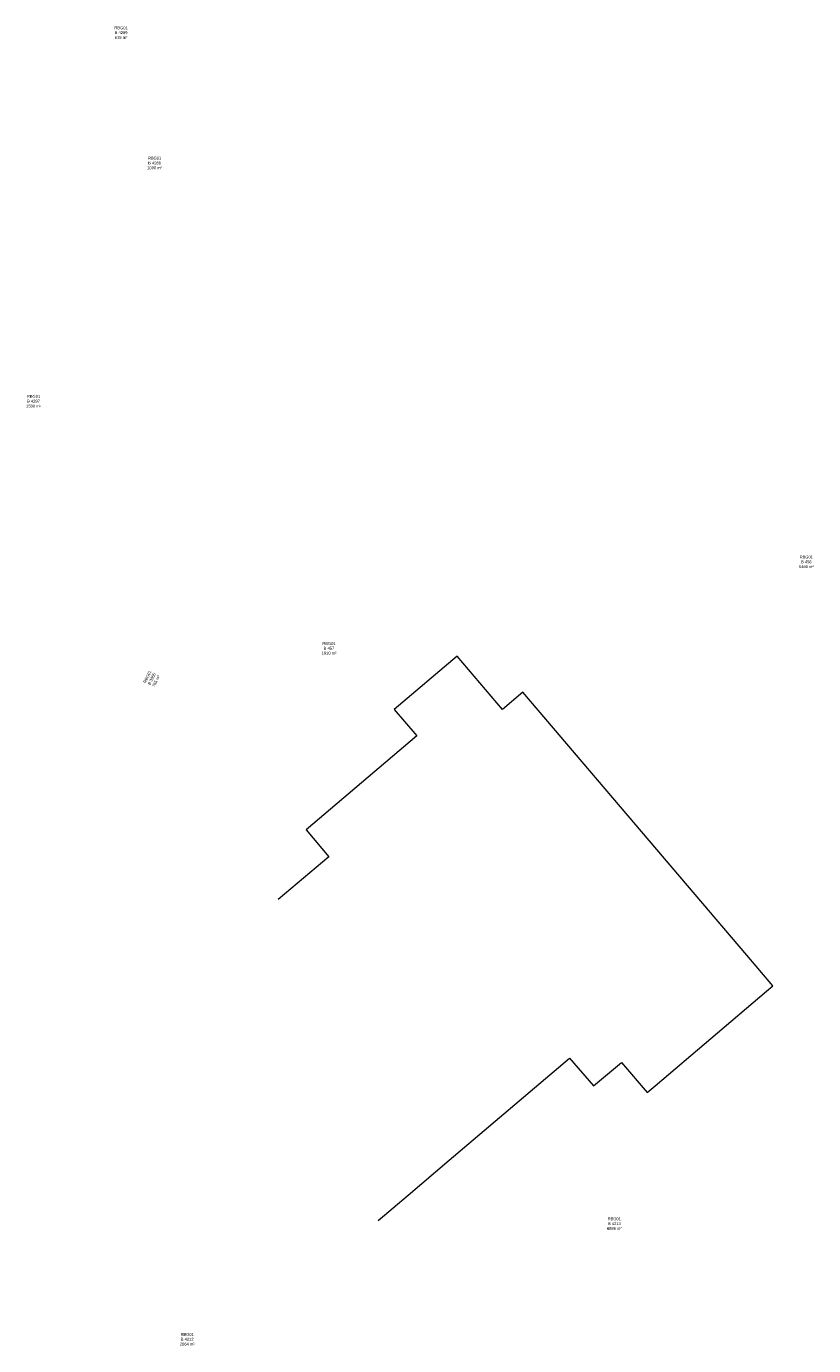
# Model space of a CAD drawing. Header units: metres. Extents: x 102852 to 107229, y 385458 to 392889.
# Tile 5 of 19: x 106608 to 106705, y 392639 to 392803. Entities that reach past the tile are written whole.
import ezdxf

# ---------------------------------------------------------------- set-up
doc = ezdxf.new("R2010")
doc.units = ezdxf.units.M
for name, color, linetype, lineweight in [('B-WE-KG-GRENS-T18', 10, 'Continuous', 13), ('B-WE-OG-TOPOGRAFIE_BEBOUWING-G', 8, 'Continuous', 13), ('X-XX-AL-VERWIJZING-S', 7, 'Continuous', 30)]:
    doc.layers.add(name, color=color, linetype=linetype, lineweight=lineweight)
doc.styles.add('NLCS-ISO-T25', font='NLCS-ISO.ttf')

# ---------------------------------------------------------------- blocks, each defined once
blk = doc.blocks.new('kadata_3')
at = {"layer": 'B-WE-OG-TOPOGRAFIE_BEBOUWING-G', "flags": 128}
for points in [[(106697.022, 392687.16), (106669.226, 392719.854), (106666.675, 392717.686), (106661.046, 392724.32), (106653.253, 392717.711), (106656.047, 392714.421), (106642.297, 392702.741), (106645.136, 392699.404), (106638.85, 392694.1)], [(106700.261, 392683.351), (106697.022, 392687.16)], [(106685.651, 392670.942), (106699.48, 392682.688)], [(106699.48, 392682.688), (106700.261, 392683.351)], [(106660.066, 392661.682), (106675.032, 392674.38)], [(106675.032, 392674.38), (106677.991, 392670.94), (106681.462, 392673.851)], [(106681.462, 392673.851), (106684.661, 392670.101)], [(106684.661, 392670.101), (106685.651, 392670.942)], [(106651.267, 392654.199), (106654.979, 392657.366), (106660.066, 392661.682)]]:
    blk.add_lwpolyline(points, dxfattribs=at)
at = {"layer": 'B-WE-KG-GRENS-T18', "char_height": 0.36, "attachment_point": 5, "style": 'NLCS-ISO-T25'}
for s, insert in [('\\fArial|b0|i0|c00|p39;RBG01\\PB 4289\\P635 m²', (106619.325, 392801.811)), ('\\fArial|b0|i0|c00|p39;RBG01\\PB 4288\\P1090 m²', (106623.488, 392785.623)), ('\\fArial|b0|i0|c00|p39;RBG01\\PB 4287\\P1530 m²', (106608.456, 392756.022)), ('\\fArial|b0|i0|c00|p39;RBG01\\PB 456\\P5460 m²', (106704.421, 392736.055)), ('\\fArial|b0|i0|c00|p39;RBG01\\PB 457\\P1610 m²', (106645.144, 392725.31)), ('\\fArial|b0|i0|c00|p39;RBG01\\PB 4213\\P6886 m²', (106680.581, 392653.808)), ('\\fArial|b0|i0|c00|p39;RBG01\\PB 4212\\P2664 m²', (106627.537, 392639.438))]:
    blk.add_mtext(s, dxfattribs=dict(at, insert=insert))
at = {"layer": 'B-WE-KG-GRENS-T18', "insert": (106623.141, 392721.507), "char_height": 0.36, "attachment_point": 5, "rotation": 63.8, "style": 'NLCS-ISO-T25'}
blk.add_mtext('\\fArial|b0|i0|c00|p39;RBG01\\PB 3955\\P765 m²', dxfattribs=at)

msp = doc.modelspace()

# ---------------------------------------------------------------- block references
at = {"layer": 'X-XX-AL-VERWIJZING-S', "rotation": 360}
msp.add_blockref('kadata_3', (0, 0), dxfattribs=at)

doc.saveas('drawing.dxf')
